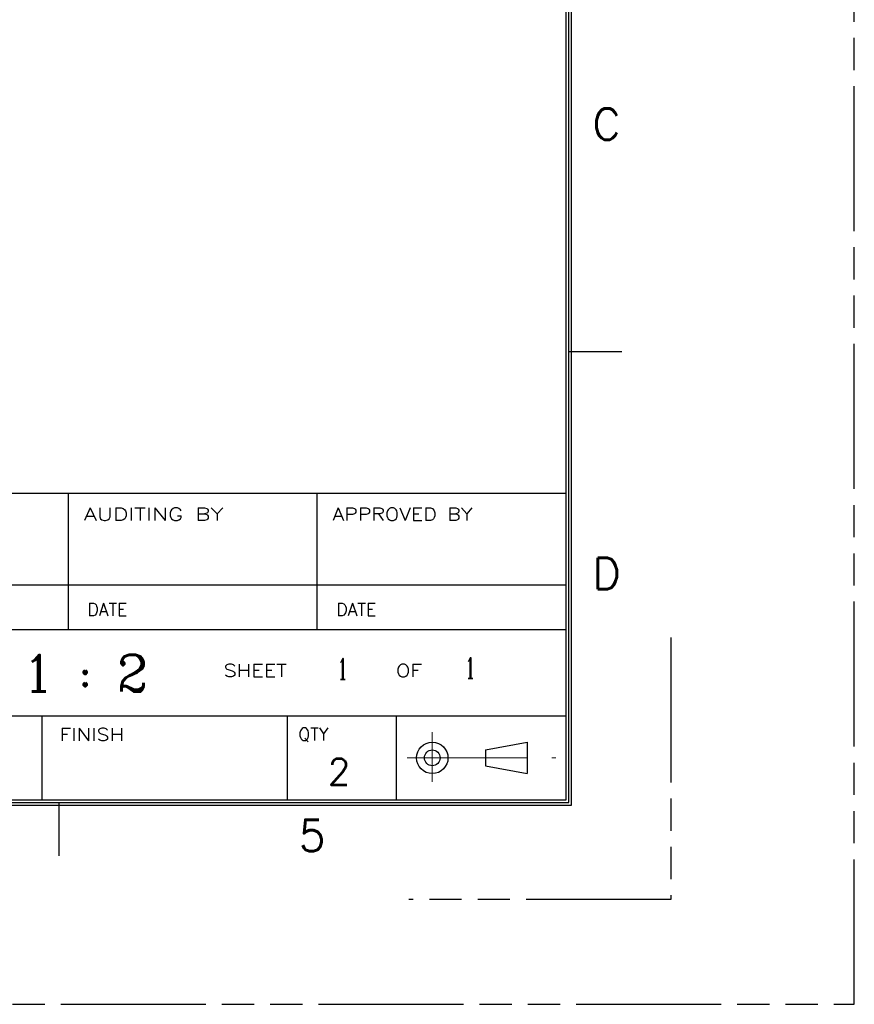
# Model space of a CAD drawing. Header units: millimetres. Extents: x 1261 to 1558, y 771 to 1231.
# Tile 48 of 105: x 1479 to 1558, y 771 to 865. Entities that reach past the tile are written whole.
import ezdxf
from ezdxf.enums import TextEntityAlignment as Align

# ---------------------------------------------------------------- set-up
doc = ezdxf.new("R2010")
doc.units = ezdxf.units.MM
doc.header["$LTSCALE"] = 30.734
doc.linetypes.add('CENTER', pattern=[0.6, 0.375, -0.075, 0.075, -0.075])
doc.linetypes.add('PHANTOM', pattern=[0.8, 0.45, -0.05, 0.1, -0.05, 0.1, -0.05])
doc.layers.get('0').update_dxf_attribs({"linetype": 'CONTINUOUS'})
doc.layers.get('Defpoints').update_dxf_attribs({"linetype": 'CONTINUOUS'})
doc.layers.add('center', color=1, linetype='CENTER', lineweight=9)
doc.layers.add('dim', color=82, linetype='CONTINUOUS', lineweight=9)
doc.styles.add('CENTURY', font='ROMANC.shx')
doc.styles.add('SIMPLEX', font='SIMPLEX.shx', dxfattribs={"width": 0.8})
doc.styles.get("Standard").update_dxf_attribs({"font": 'txt', "width": 0.85, "bigfont": 'gbcbig.shx'})

msp = doc.modelspace()

# ---------------------------------------------------------------- linework, layer by layer
at = {"linetype": 'Continuous'}
for p, q in [((1530.781, 790.299), (1530.781, 961.299)), ((1531.031, 790.049), (1531.031, 961.549)), ((1531.281, 789.799), (1531.281, 961.799)), ((1288.281, 819.566), (1530.781, 819.566)), ((1483.281, 806.566), (1483.281, 819.566)), ((1507.031, 806.566), (1507.031, 819.566)), ((1435.781, 810.811), (1530.781, 810.811)), ((1435.781, 806.566), (1530.781, 806.566)), ((1466.794, 798.329), (1530.781, 798.329)), ((1480.781, 790.299), (1480.781, 798.329)), ((1504.159, 798.329), (1504.159, 790.313)), ((1514.598, 790.299), (1514.598, 798.329)), ((1288.781, 790.299), (1530.781, 790.299)), ((1288.281, 789.799), (1531.281, 789.799)), ((1288.531, 790.049), (1531.031, 790.049))]:
    msp.add_line(p, q, dxfattribs=at)
at = {"color": 3, "linetype": 'Continuous'}
for p, q in [((1536.104, 833.049), (1531.104, 833.049)), ((1482.381, 784.97), (1482.381, 789.97))]:
    msp.add_line(p, q, dxfattribs=at)
at = {"color": 7, "linetype": 'Continuous'}
for p, q in [((1523.071, 795.064), (1527.07, 795.814)), ((1527.07, 795.814), (1527.07, 792.814)), ((1523.071, 795.064), (1523.071, 793.564)), ((1523.071, 793.564), (1527.07, 792.814))]:
    msp.add_line(p, q, dxfattribs=at)
for radius in [1.5, 0.75]:
    msp.add_circle((1518.002, 794.314), radius, dxfattribs=at)
at = {"layer": 'center', "color": 1, "linetype": 'CENTER'}
for p, q in [((1518.002, 792.03), (1518.002, 796.779)), ((1515.598, 794.314), (1529.781, 794.314))]:
    msp.add_line(p, q, dxfattribs=at)
at = {"layer": 'Defpoints', "color": 2, "linetype": 'PHANTOM'}
msp.add_lwpolyline([(1261.281, 770.799), (1558.281, 770.799), (1558.281, 980.799), (1261.281, 980.799)], close=True, dxfattribs=at)
msp.add_lwpolyline([(1540.781, 805.799), (1540.781, 780.799), (1515.781, 780.799)], dxfattribs=at)

# ---------------------------------------------------------------- texts
at = {"color": 3, "linetype": 'Continuous'}
for s, height, style, p in [('C', 3, 'SIMPLEX', (1533.287, 853.281)), ('D', 3, 'SIMPLEX', (1533.287, 810.407)), ('DATE', 1.2, 'CENTURY', (1485.096, 807.875)), ('DATE', 1.2, 'CENTURY', (1508.846, 807.875)), ('QTY', 1.2, 'CENTURY', (1505.22, 795.963)), ('5', 3, 'SIMPLEX', (1505.252, 785.404))]:
    msp.add_text(s, height=height, dxfattribs=dict(at, style=style)).set_placement(p)
at = {"color": 3, "linetype": 'Continuous', "style": 'CENTURY'}
for s, width, p, p2 in [('AUDITING BY', 1.083333, (1484.727, 816.961), (1498.099, 816.961)), ('SHEET         OF', 0.994012, (1498.072, 802.044), (1517.043, 802.044)), ('FINISH', 1.009346, (1482.42, 795.933), (1488.591, 795.933))]:
    msp.add_text(s, height=1.2, dxfattribs=dict(at, width=width)).set_placement(p, p2, align=Align.FIT)
msp.add_text('APPROVED BY', height=1.2, dxfattribs=at).set_placement((1508.477, 816.961), (1521.849, 816.961), align=Align.FIT)
at = {"style": 'CENTURY'}
msp.add_text('1 : 2', height=3.5, dxfattribs=at).set_placement((1478.877, 800.642))
at = {"style": 'CENTURY', "width": 0.833333}
for p, p2 in [((1508.964, 801.805), (1509.917, 801.805)), ((1521.157, 801.873), (1522.11, 801.873))]:
    msp.add_text('1', height=2, dxfattribs=at).set_placement(p, p2, align=Align.FIT)
at = {"layer": 'dim', "color": 7}
msp.add_text('2', height=2.5, dxfattribs=at).set_placement((1508.037, 791.755))

doc.saveas('drawing.dxf')
